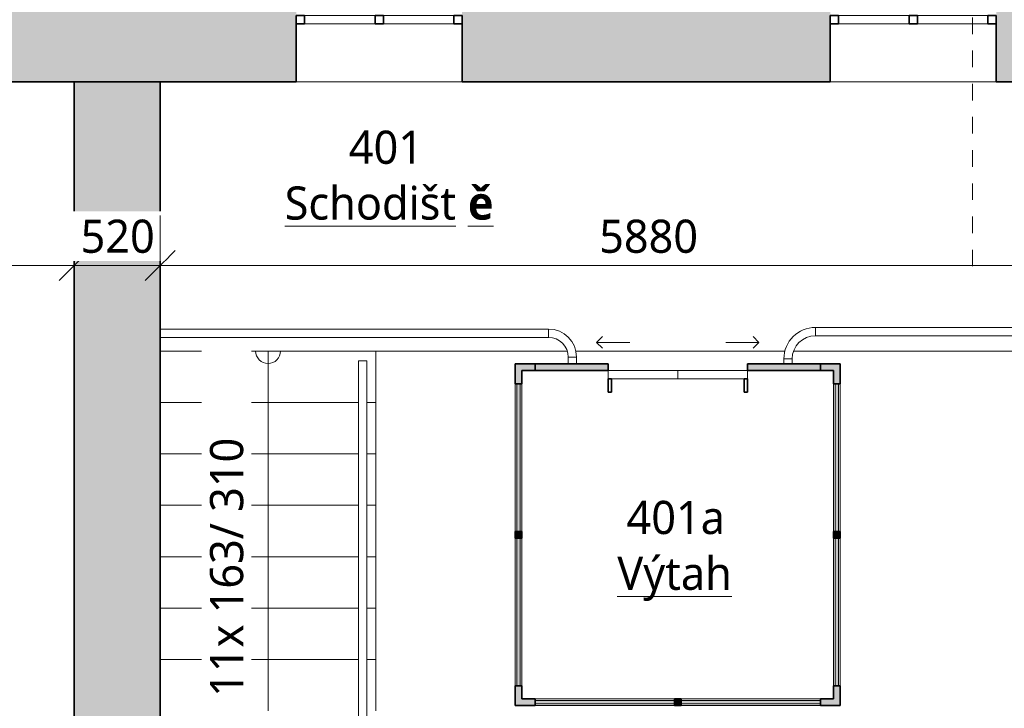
# Model space of a CAD drawing. Header units: metres. Extents: x -1.7 to 41.6, y -3.7 to 18.4.
# Tile 6 of 16: x 10.4 to 16.4, y 10.2 to 14.4. Entities that reach past the tile are written whole.
import ezdxf

# ---------------------------------------------------------------- set-up
doc = ezdxf.new("R2010")
doc.units = ezdxf.units.M
for name, pattern in [('AV - Cerch_ 1 tecka 10mm', [0.018, 0.01, -0.004, 0, -0.004]), ('AV - Cerch_ 1 tecka 4mm', [0.006, 0.004, -0.001, 0, -0.001]), ('AV - Cerch_ 2 tecky 4mm', [0.008, 0.004, -0.0015, 0, -0.001, 0, -0.0015])]:
    doc.linetypes.add(name, pattern=pattern)
doc.layers.add('AV-KOTY', color=5, linetype='Continuous', lineweight=13, true_color=0x0000ff)
doc.layers.add('AV-MISTNOSTI', color=5, linetype='Continuous', lineweight=5, true_color=0x0000ff)
for name, color, linetype, lineweight in [('AV-KOTY-100', 7, 'Continuous', 5), ('AV-SRAFY', 7, 'Continuous', 35), ('AV-STAVBA', 7, 'Continuous', 18)]:
    doc.layers.add(name, color=color, linetype=linetype, lineweight=lineweight)
doc.styles.add('Trebuchet MS', font='trebuc.ttf', dxfattribs={"height": 0.2})
doc.styles.add('Trebuchet MS_B', font='trebuc.ttf', dxfattribs={"height": 0.2})
doc.dimstyles.new('2_mm_-_O_-_Blue_-_mm_-_zaokrouhlena', dxfattribs={"dimscale": 0.3048, "dimtxt": 0.20619, "dimasz": 0.590551, "dimexe": 0.393701, "dimexo": 0.0625, "dimgap": 0.065617, "dimtad": 1, "dimdec": 0, "dimlfac": 1000, "dimrnd": 10, "dimzin": 0, "dimdsep": 46, "dimtxsty": 'Trebuchet MS', "dimblk1": 'OBLIQUE', "dimblk2": 'OBLIQUE', "dimsah": 1, "dimcen": 0.09, "dimazin": 0, "dimtfac": 1, "dimtdec": 4, "dimtix": 1, "dimtmove": 0, "dimatfit": 3, "dimfxl": 0.984252, "dimfxlon": 1, "dimtvp": 1, "dimtfill": 1, "dimtolj": 1, "dimtzin": 0, "dimarcsym": 2})

# ---------------------------------------------------------------- blocks, each defined once
blk = doc.blocks.new('Systémový panel - Prosklený panel - Interiérový-1045395-4NP')
at = {"layer": 'AV-STAVBA'}
blk.add_hatch(color=256, dxfattribs=at).paths.add_polyline_path([(-0.445, 0.01), (-0.445, -0.01), (0.445, -0.01), (0.445, 0.01), (-0.2665, 0.01)])
for p, q in [((0.445, 0.01), (-0.445, 0.01)), ((-0.445, 0.01), (-0.445, -0.01)), ((0.445, -0.01), (0.445, 0.01)), ((-0.445, -0.01), (0.445, -0.01))]:
    blk.add_line(p, q, dxfattribs=at)
blk = doc.blocks.new('Systémový panel - Prosklený panel - Interiérový-1045121-4NP')
at = {"layer": 'AV-STAVBA'}
blk.add_hatch(color=256, dxfattribs=at).paths.add_polyline_path([(0.42, 0.01), (-0.42, 0.01), (-0.42, -0.01), (0.42, -0.01)])
for p, q in [((0.42, 0.01), (-0.42, 0.01)), ((-0.42, 0.01), (-0.42, -0.01)), ((0.42, -0.01), (0.42, 0.01)), ((-0.42, -0.01), (0.42, -0.01))]:
    blk.add_line(p, q, dxfattribs=at)
blk = doc.blocks.new('L Corner Mullion - 100x100-1398285-4NP')
at = {"layer": 'AV-STAVBA'}
blk.add_hatch(color=256, dxfattribs=at).paths.add_polyline_path([(-0.02, 0.1), (-0.02, 0.02), (-0.1, 0.02), (-0.1, -0.02), (0.02, -0.02), (0.02, 0.1)])
at = {"layer": 'AV-STAVBA', "lineweight": 35}
for p, q in [((0.02, 0.1), (-0.02, 0.1)), ((-0.02, 0.1), (-0.02, 0.02)), ((0.02, -0.02), (0.02, 0.1)), ((-0.02, 0.02), (-0.1, 0.02)), ((-0.1, 0.02), (-0.1, -0.02)), ((-0.1, -0.02), (0.02, -0.02))]:
    blk.add_line(p, q, dxfattribs=at)
blk = doc.blocks.new('L Corner Mullion - 100x100-1398207-4NP')
at = {"layer": 'AV-STAVBA'}
blk.add_hatch(color=256, dxfattribs=at).paths.add_polyline_path([(0.02, 0.1), (0.02, -0.02), (-0.1, -0.02), (-0.1, 0.02), (-0.02, 0.02), (-0.02, 0.1)])
at = {"layer": 'AV-STAVBA', "lineweight": 35}
for p, q in [((-0.02, 0.1), (0.02, 0.1)), ((-0.02, 0.02), (-0.02, 0.1)), ((0.02, 0.1), (0.02, -0.02)), ((-0.1, -0.02), (-0.1, 0.02)), ((-0.1, 0.02), (-0.02, 0.02)), ((0.02, -0.02), (-0.1, -0.02))]:
    blk.add_line(p, q, dxfattribs=at)
blk = doc.blocks.new('Obdélníková příčel - Koncepční příčel interiérová 40_40-1045116-4NP')
at = {"layer": 'AV-STAVBA'}
blk.add_hatch(color=256, dxfattribs=at).paths.add_polyline_path([(-0.02, -0.02), (-0.02, 0.02), (0.02, 0.02), (0.02, -0.02)])
at = {"layer": 'AV-STAVBA', "lineweight": 35}
for p, q in [((-0.02, 0.02), (0.02, 0.02)), ((-0.02, -0.02), (-0.02, 0.02)), ((0.02, 0.02), (0.02, -0.02)), ((0.02, -0.02), (-0.02, -0.02))]:
    blk.add_line(p, q, dxfattribs=at)
blk = doc.blocks.new('L Corner Mullion - 100x100-1044972-4NP')
at = {"layer": 'AV-STAVBA'}
blk.add_hatch(color=256, dxfattribs=at).paths.add_polyline_path([(0.02, 0.1), (-0.02, 0.1), (-0.02, 0.02), (-0.1, 0.02), (-0.1, -0.02), (0.02, -0.02)])
at = {"layer": 'AV-STAVBA', "lineweight": 35}
for p, q in [((0.02, 0.1), (-0.02, 0.1)), ((-0.02, 0.1), (-0.02, 0.02)), ((0.02, -0.02), (0.02, 0.1)), ((-0.02, 0.02), (-0.1, 0.02)), ((-0.1, 0.02), (-0.1, -0.02)), ((-0.1, -0.02), (0.02, -0.02))]:
    blk.add_line(p, q, dxfattribs=at)
blk = doc.blocks.new('Obdélníková příčel - Koncepční příčel interiérová 80_40-1045391-4NP')
at = {"layer": 'AV-STAVBA'}
for p, q in [((13.4248, 10.3582), (13.4248, 11.2482)), ((13.4648, 11.2482), (13.4648, 10.3582))]:
    blk.add_line(p, q, dxfattribs=at)
blk = doc.blocks.new('Obdélníková příčel - Koncepční příčel interiérová 80_40-1045120-4NP')
at = {"layer": 'AV-STAVBA'}
for p, q in [((14.4248, 10.2782), (15.2648, 10.2782)), ((15.2648, 10.2382), (14.4248, 10.2382))]:
    blk.add_line(p, q, dxfattribs=at)
blk = doc.blocks.new('WI_2 - 1000x450-1316788-4NP')
at = {"layer": 'AV-STAVBA', "linetype": 'AV - Cerch_ 1 tecka 4mm', "lineweight": 13}
for p, q in [((1.63, 0.375), (0.63, 0.375)), ((1.63, -0.375), (0.63, -0.375))]:
    blk.add_line(p, q, dxfattribs=at)
at = {"layer": 'AV-STAVBA', "lineweight": 35}
for p, q in [((0.68, 0.025), (0.63, 0.025)), ((0.63, 0.025), (0.63, -0.025)), ((0.68, -0.025), (0.68, 0.025)), ((1.155, 0.025), (1.105, 0.025)), ((1.105, 0.025), (1.105, -0.025)), ((1.155, -0.025), (1.155, 0.025)), ((1.63, 0.025), (1.58, 0.025)), ((1.58, 0.025), (1.58, -0.025)), ((1.63, -0.025), (1.63, 0.025)), ((0.63, -0.025), (0.68, -0.025)), ((1.105, -0.025), (1.155, -0.025)), ((1.58, -0.025), (1.63, -0.025))]:
    blk.add_line(p, q, dxfattribs=at)
at = {"layer": 'AV-STAVBA'}
for p, q in [((0.63, -0.025), (0.63, 0.025)), ((0.63, 0.025), (1.63, 0.025)), ((0.68, 0.025), (1.105, 0.025)), ((0.68, -0.025), (0.68, 0.025)), ((1.155, 0.025), (1.58, 0.025)), ((1.58, -0.025), (1.58, 0.025)), ((1.63, -0.025), (1.63, 0.025)), ((0.63, -0.025), (1.63, -0.025)), ((1.105, -0.025), (0.68, -0.025)), ((1.58, -0.025), (1.155, -0.025))]:
    blk.add_line(p, q, dxfattribs=at)
blk = doc.blocks.new('Railing - BA_Zdobný sloupek zábradlí-1391636-4NP')
at = {"layer": 'AV-STAVBA'}
for p, q in [((0.025, 0.025), (-0.025, 0.025)), ((-0.025, 0.025), (-0.025, -0.025)), ((0.025, -0.025), (0.025, 0.025)), ((-0.025, -0.025), (0.025, -0.025))]:
    blk.add_line(p, q, dxfattribs=at)
at = {"layer": 'AV-STAVBA', "flags": 128}
for points in [[(0.02, 0), (0.02, 0.0008), (0.0199, 0.0016), (0.0199, 0.0024), (0.0197, 0.0032), (0.0196, 0.004), (0.0194, 0.0048), (0.0192, 0.0055), (0.019, 0.0063), (0.0187, 0.007), (0.0184, 0.0078), (0.0181, 0.0085), (0.0177, 0.0092), (0.0174, 0.0099), (0.0169, 0.0106), (0.0165, 0.0113), (0.016, 0.0119), (0.0156, 0.0126), (0.015, 0.0132), (0.0145, 0.0138), (0.0139, 0.0143), (0.0133, 0.0149), (0.0127, 0.0154), (0.0121, 0.0159), (0.0115, 0.0164), (0.0108, 0.0168), (0.0101, 0.0172), (0.0094, 0.0176), (0.0087, 0.018), (0.008, 0.0183), (0.0072, 0.0186), (0.0065, 0.0189), (0.0057, 0.0192), (0.005, 0.0194), (0.0042, 0.0196), (0.0034, 0.0197), (0.0026, 0.0198), (0.0018, 0.0199), (0.001, 0.02), (0.0002, 0.02), (-0.0006, 0.02), (-0.0014, 0.02), (-0.0022, 0.0199), (-0.003, 0.0198), (-0.0038, 0.0196), (-0.0045, 0.0195), (-0.0053, 0.0193), (-0.0061, 0.0191), (-0.0068, 0.0188), (-0.0076, 0.0185), (-0.0083, 0.0182), (-0.009, 0.0178), (-0.0097, 0.0175), (-0.0104, 0.0171), (-0.0111, 0.0166), (-0.0118, 0.0162), (-0.0124, 0.0157), (-0.013, 0.0152), (-0.0136, 0.0146), (-0.0142, 0.0141), (-0.0147, 0.0135), (-0.0153, 0.0129), (-0.0158, 0.0123), (-0.0163, 0.0116), (-0.0167, 0.011), (-0.0171, 0.0103), (-0.0175, 0.0096), (-0.0179, 0.0089), (-0.0182, 0.0082), (-0.0186, 0.0074), (-0.0188, 0.0067), (-0.0191, 0.0059), (-0.0193, 0.0052), (-0.0195, 0.0044), (-0.0197, 0.0036), (-0.0198, 0.0028), (-0.0199, 0.002), (-0.02, 0.0012), (-0.02, 0.0004), (-0.02, 0)], [(-0.02, 0), (-0.02, -0.0008), (-0.0199, -0.0016), (-0.0199, -0.0024), (-0.0197, -0.0032), (-0.0196, -0.004), (-0.0194, -0.0048), (-0.0192, -0.0055), (-0.019, -0.0063), (-0.0187, -0.007), (-0.0184, -0.0078), (-0.0181, -0.0085), (-0.0177, -0.0092), (-0.0174, -0.0099), (-0.0169, -0.0106), (-0.0165, -0.0113), (-0.016, -0.0119), (-0.0156, -0.0126), (-0.015, -0.0132), (-0.0145, -0.0138), (-0.0139, -0.0143), (-0.0133, -0.0149), (-0.0127, -0.0154), (-0.0121, -0.0159), (-0.0115, -0.0164), (-0.0108, -0.0168), (-0.0101, -0.0172), (-0.0094, -0.0176), (-0.0087, -0.018), (-0.008, -0.0183), (-0.0072, -0.0186), (-0.0065, -0.0189), (-0.0057, -0.0192), (-0.005, -0.0194), (-0.0042, -0.0196), (-0.0034, -0.0197), (-0.0026, -0.0198), (-0.0018, -0.0199), (-0.001, -0.02), (-0.0002, -0.02), (0.0006, -0.02), (0.0014, -0.02), (0.0022, -0.0199), (0.003, -0.0198), (0.0038, -0.0196), (0.0045, -0.0195), (0.0053, -0.0193), (0.0061, -0.0191), (0.0068, -0.0188), (0.0076, -0.0185), (0.0083, -0.0182), (0.009, -0.0178), (0.0097, -0.0175), (0.0104, -0.0171), (0.0111, -0.0166), (0.0118, -0.0162), (0.0124, -0.0157), (0.013, -0.0152), (0.0136, -0.0146), (0.0142, -0.0141), (0.0147, -0.0135), (0.0153, -0.0129), (0.0158, -0.0123), (0.0163, -0.0116), (0.0167, -0.011), (0.0171, -0.0103), (0.0175, -0.0096), (0.0179, -0.0089), (0.0182, -0.0082), (0.0186, -0.0074), (0.0188, -0.0067), (0.0191, -0.0059), (0.0193, -0.0052), (0.0195, -0.0044), (0.0197, -0.0036), (0.0198, -0.0028), (0.0199, -0.002), (0.02, -0.0012), (0.02, -0.0004), (0.02, 0)]]:
    blk.add_lwpolyline(points, dxfattribs=at)
at = {"layer": 'AV-STAVBA'}
for radius, start, end in [(0.06, 45.75389, 180), (0.04, 60, 180), (0.06, 180, 290.39112), (0.04, 180, 300)]:
    blk.add_arc((0, 0), radius, start, end, dxfattribs=at)
blk = doc.blocks.new('Railing - BA_Panel zábradlí-1398140-4NP')
at = {"layer": 'AV-STAVBA'}
for p, q in [((-0.0274, -0.11), (-0.0274, -0.095)), ((-0.0274, -0.11), (-0.0074, -0.11)), ((-0.0074, -0.095), (-0.0074, -0.11))]:
    blk.add_line(p, q, dxfattribs=at)
blk = doc.blocks.new('Railing - Railing-1398137-4NP')
at = {"layer": 'AV-STAVBA'}
for p, q in [((12.4794, 12.3159), (12.5294, 12.3159)), ((12.4794, 12.3159), (12.4794, 9.2759)), ((12.5294, 12.3159), (12.5294, 9.2759)), ((12.4794, 9.2759), (12.4794, 9.2209)), ((12.5294, 9.2759), (12.5294, 9.2209))]:
    blk.add_line(p, q, dxfattribs=at)
for name, p in [('Railing - BA_Panel zábradlí-1398140-4NP', (12.5194, 9.3709)), ('Railing - BA_Zdobný sloupek zábradlí-1391636-4NP', (12.5044, 9.1959))]:
    blk.add_blockref(name, p)
blk = doc.blocks.new('DO_2_Ocel__posuvné_výtahové - 800x1970-1045821-4NP')
at = {"layer": 'AV-STAVBA', "lineweight": 35}
for p, q in [((-0.4, 0.15), (-0.42, 0.15)), ((-0.42, 0.15), (-0.42, 0.07)), ((-0.4, 0.07), (-0.4, 0.15)), ((0.42, 0.15), (0.4, 0.15)), ((0.4, 0.15), (0.4, 0.07)), ((0.42, 0.07), (0.42, 0.15)), ((-0.42, 0.07), (-0.4, 0.07)), ((0.4, 0.07), (0.42, 0.07))]:
    blk.add_line(p, q, dxfattribs=at)
at = {"layer": 'AV-STAVBA'}
for p, q in [((-0.42, 0.07), (0, 0.07)), ((-0.42, 0.02), (-0.42, 0.07)), ((0, 0.07), (0.42, 0.07)), ((0, 0.07), (0.42, 0.07)), ((0, 0.02), (0, 0.07)), ((0.42, 0.07), (0.42, 0.02)), ((0, 0.02), (-0.42, 0.02)), ((0.42, 0.02), (0, 0.02)), ((-0.4896, -0.15), (-0.4542, -0.1146)), ((0.4896, -0.15), (0.4542, -0.1146)), ((-0.4896, -0.15), (-0.2896, -0.15)), ((-0.4896, -0.15), (-0.4542, -0.1854)), ((0.4896, -0.15), (0.2896, -0.15)), ((0.4896, -0.15), (0.4542, -0.1854))]:
    blk.add_line(p, q, dxfattribs=at)
at = {"layer": 'AV-STAVBA', "linetype": 'AV - Cerch_ 1 tecka 4mm'}
blk.add_line((-0.52, 0.02), (0.52, 0.02), dxfattribs=at)
blk = doc.blocks.new('Railing - Railing-1398326-4NP')
at = {"layer": 'AV-STAVBA'}
for p, q in [((17.1648, 12.5182), (15.2348, 12.5182)), ((15.2348, 12.4682), (15.2348, 12.5182)), ((15.2348, 12.4682), (17.1648, 12.4682)), ((15.0448, 12.3282), (15.0948, 12.3282)), ((15.0448, 12.3282), (15.0448, 12.2982)), ((15.0948, 12.2982), (15.0948, 12.3282))]:
    blk.add_line(p, q, dxfattribs=at)
for radius in [0.19, 0.14]:
    blk.add_arc((15.2348, 12.3282), radius, 90, 180, dxfattribs=at)
blk = doc.blocks.new('Railing - Railing-1398582-4NP')
at = {"layer": 'AV-STAVBA'}
for p, q in [((13.6248, 12.5082), (11.2848, 12.5082)), ((13.6248, 12.4582), (13.6248, 12.5082)), ((11.2848, 12.4582), (13.6248, 12.4582)), ((13.7448, 12.3382), (13.7948, 12.3382)), ((13.7448, 12.3382), (13.7448, 12.2982)), ((13.7948, 12.2982), (13.7948, 12.3382))]:
    blk.add_line(p, q, dxfattribs=at)
for radius in [0.17, 0.12]:
    blk.add_arc((13.6248, 12.3382), radius, 0, 90, dxfattribs=at)
blk = doc.blocks.new('DIMBLOCK62-4NP')
at = {"layer": 'AV-KOTY-100', "color": 5, "true_color": 0x0000ff}
for p, q in [((0.3848, 12.8919), (0.3848, 13.1919)), ((10.7648, 12.8919), (10.7648, 13.1919)), ((0.3848, 12.8919), (0.4748, 12.9819)), ((10.7648, 12.8919), (10.8548, 12.9819)), ((0.3848, 12.8919), (0.2948, 12.8019)), ((0.3848, 12.8919), (10.7648, 12.8919)), ((0.3848, 12.8919), (0.3848, 12.7719)), ((10.7648, 12.8919), (10.6748, 12.8019)), ((10.7648, 12.8919), (10.7648, 12.7719))]:
    blk.add_line(p, q, dxfattribs=at)
at = {"layer": 'AV-KOTY-100', "color": 0, "insert": (5.2079, 13.1678), "char_height": 0.2, "width": 0.880677, "attachment_point": 1, "line_spacing_factor": 1.048425, "style": 'Trebuchet MS', "bg_fill": 3, "box_fill_scale": 1.25, "bg_fill_color": 256, "bg_fill_true_color": 13158600, "bg_fill_transparency": 0}
blk.add_mtext('10380', dxfattribs=at)
blk = doc.blocks.new('_Oblique')
at = {"color": 0, "linetype": 'ByBlock', "lineweight": -2}
blk.add_line((-0.5, -0.5), (0.5, 0.5), dxfattribs=at)
blk = doc.blocks.new('DIMBLOCK63-4NP')
at = {"layer": 'AV-KOTY-100', "color": 5, "true_color": 0x0000ff}
for p, q in [((10.7648, 12.8919), (10.7648, 13.1919)), ((11.2848, 12.8919), (11.2848, 13.1919)), ((10.7648, 12.8919), (10.8548, 12.9819)), ((11.2848, 12.8919), (11.3748, 12.9819)), ((10.7648, 12.8919), (10.6748, 12.8019)), ((10.7648, 12.8919), (11.2848, 12.8919)), ((10.7648, 12.8919), (10.7648, 12.7719)), ((11.2848, 12.8919), (11.1948, 12.8019)), ((11.2848, 12.8919), (11.2848, 12.7719))]:
    blk.add_line(p, q, dxfattribs=at)
at = {"layer": 'AV-KOTY-100', "color": 0, "insert": (10.8046, 13.1678), "char_height": 0.2, "width": 0.528406, "attachment_point": 1, "line_spacing_factor": 1.048425, "style": 'Trebuchet MS', "bg_fill": 3, "box_fill_scale": 1.25, "bg_fill_color": 256, "bg_fill_true_color": 13158600, "bg_fill_transparency": 0}
blk.add_mtext('520', dxfattribs=at)
blk = doc.blocks.new('DIMBLOCK64-4NP')
at = {"layer": 'AV-KOTY-100', "color": 5, "true_color": 0x0000ff}
for p, q in [((11.2848, 12.8919), (11.2848, 13.1919)), ((17.1648, 12.8919), (17.1648, 13.0119)), ((11.2848, 12.8919), (11.3748, 12.9819)), ((17.1648, 12.8919), (17.2548, 12.9819)), ((11.2848, 12.8919), (11.1948, 12.8019)), ((11.2848, 12.8919), (17.1648, 12.8919)), ((11.2848, 12.8919), (11.2848, 12.7719)), ((17.1648, 12.8919), (17.0748, 12.8019)), ((17.1648, 12.8919), (17.1648, 12.5919))]:
    blk.add_line(p, q, dxfattribs=at)
at = {"layer": 'AV-KOTY-100', "color": 0, "insert": (13.9313, 13.1678), "char_height": 0.2, "width": 0.704541, "attachment_point": 1, "line_spacing_factor": 1.048425, "style": 'Trebuchet MS', "bg_fill": 3, "box_fill_scale": 1.25, "bg_fill_color": 256, "bg_fill_true_color": 13158600, "bg_fill_transparency": 0}
blk.add_mtext('5880', dxfattribs=at)

msp = doc.modelspace()

# ---------------------------------------------------------------- hatches: boundary and pattern name
at = {"layer": 'AV-SRAFY'}
h = msp.add_hatch(color=256, dxfattribs=at)
h.paths.add_polyline_path([(20.0748, 13.9982), (20.0748, 14.4982), (19.9248, 14.4982), (19.9248, 14.7482), (19.6248, 14.7482), (19.6248, 13.9982)])
h.paths.add_polyline_path([(18.6248, 13.9982), (18.6248, 14.7482), (16.3248, 14.7482), (16.3248, 13.9982), (17.3044, 13.9982)])
h.paths.add_polyline_path([(15.3248, 13.9982), (15.3248, 14.7482), (13.1048, 14.7482), (13.1048, 13.9982)])
h.paths.add_polyline_path([(12.1048, 13.9982), (12.1048, 14.7482), (10.2848, 14.7482), (10.2848, 13.9982), (11.2848, 13.9982)])
h.paths.add_polyline_path([(9.1134, 13.9982), (9.2848, 13.9982), (9.2848, 14.7482), (7.0148, 14.7482), (7.0148, 13.9982), (8.5673, 13.9982)])
h.paths.add_polyline_path([(6.0148, 13.9982), (6.0148, 14.7482), (4.3648, 14.7482), (4.3648, 13.9982), (5.837, 13.9982)])
h.paths.add_polyline_path([(3.3648, 13.9982), (3.3648, 14.7482), (1.8448, 14.7482), (1.8448, 13.9982)])
h.paths.add_polyline_path([(0.3848, 13.9982), (0.8448, 13.9982), (0.8448, 14.7482), (0.3848, 14.7482), (0.3848, 14.3482)])
msp.add_hatch(color=256, dxfattribs=at).paths.add_polyline_path([(11.2848, 7.6182), (11.2848, 13.9982), (10.7648, 13.9982), (10.7648, 7.6182), (11.1098, 7.6182)])
at = {"layer": 'AV-SRAFY', "lineweight": 18}
h = msp.add_hatch(color=256, dxfattribs=at)
h.paths.add_polyline_path([(13.7549, 12.2582), (13.9848, 12.2582), (13.9848, 12.2982), (13.5448, 12.2982), (13.5448, 12.2582)])
h.paths.add_polyline_path([(15.2648, 12.2582), (15.2648, 12.2982), (14.8248, 12.2982), (14.8248, 12.2582), (15.1201, 12.2582)])

# ---------------------------------------------------------------- linework, layer by layer
at = {"layer": 'AV-KOTY', "linetype": 'AV - Cerch_ 1 tecka 10mm', "lineweight": 5}
msp.add_line((16.1824, 12.8867), (16.1824, 16.6203), dxfattribs=at)
at = {"layer": 'AV-KOTY'}
for p, q in [((11.9348, 12.3759), (11.9348, 12.0659)), ((11.9348, 12.0659), (11.9348, 11.7559)), ((11.9348, 11.7559), (11.9348, 11.4459)), ((11.9348, 11.4459), (11.9348, 11.1359)), ((11.9348, 11.1359), (11.9348, 10.8259)), ((11.9348, 10.8259), (11.9348, 10.5159)), ((11.9348, 10.5159), (11.9348, 10.2059))]:
    msp.add_line(p, q, dxfattribs=at)
msp.add_arc((11.9348, 12.3759), 0.075, 180.10207, 359.89793, dxfattribs=at)
at = {"layer": 'AV-STAVBA', "lineweight": 35}
for p, q in [((12.1048, 13.9982), (12.1048, 14.3482)), ((13.1048, 13.9982), (13.1048, 14.3482)), ((15.3248, 13.9982), (15.3248, 14.3482)), ((16.3248, 13.9982), (16.3248, 14.3482)), ((12.1048, 13.9982), (10.2848, 13.9982)), ((10.7648, 7.7682), (10.7648, 13.9982)), ((11.2848, 13.9982), (11.2848, 8.0382)), ((13.1048, 13.9982), (15.3248, 13.9982)), ((16.3248, 13.9982), (18.6248, 13.9982)), ((13.9848, 12.2982), (13.5448, 12.2982)), ((13.5448, 12.2982), (13.5448, 12.2582)), ((13.9848, 12.2582), (13.9848, 12.2982)), ((15.2648, 12.2982), (14.8248, 12.2982)), ((14.8248, 12.2982), (14.8248, 12.2582)), ((15.2648, 12.2582), (15.2648, 12.2982)), ((13.5448, 12.2582), (13.9848, 12.2582)), ((14.8248, 12.2582), (15.2648, 12.2582))]:
    msp.add_line(p, q, dxfattribs=at)
at = {"layer": 'AV-STAVBA'}
for p, q in [((13.1048, 13.9982), (12.1048, 13.9982)), ((16.3248, 13.9982), (15.3248, 13.9982)), ((11.2848, 12.3759), (13.7386, 12.3759)), ((12.5848, 12.3759), (12.5848, 12.0659)), ((13.7899, 12.3759), (15.0515, 12.3759)), ((15.1043, 12.3759), (17.1648, 12.3759)), ((12.4794, 12.0659), (11.2848, 12.0659)), ((12.5848, 12.0659), (12.5294, 12.0659)), ((12.5848, 12.0659), (12.5848, 11.7559)), ((12.4794, 11.7559), (11.2848, 11.7559)), ((12.5848, 11.7559), (12.5294, 11.7559)), ((12.5848, 11.7559), (12.5848, 11.4459)), ((12.4794, 11.4459), (11.2848, 11.4459)), ((12.5848, 11.4459), (12.5294, 11.4459)), ((12.5848, 11.4459), (12.5848, 11.1359)), ((12.4794, 11.1359), (11.2848, 11.1359)), ((12.5848, 11.1359), (12.5294, 11.1359)), ((12.5848, 11.1359), (12.5848, 10.8259)), ((12.4794, 10.8259), (11.2848, 10.8259)), ((12.5848, 10.8259), (12.5294, 10.8259)), ((12.5848, 10.8259), (12.5848, 10.5159)), ((12.4794, 10.5159), (11.2848, 10.5159)), ((12.5848, 10.5159), (12.5294, 10.5159)), ((12.5848, 10.5159), (12.5848, 10.2059))]:
    msp.add_line(p, q, dxfattribs=at)
at = {"layer": 'AV-STAVBA', "linetype": 'AV - Cerch_ 2 tecky 4mm'}
for p, q in [((12.4794, 12.0659), (11.2848, 12.0659)), ((12.5848, 12.0659), (12.5294, 12.0659)), ((12.4794, 11.7559), (11.2848, 11.7559)), ((12.5848, 11.7559), (12.5294, 11.7559)), ((12.4794, 11.4459), (11.2848, 11.4459)), ((12.5848, 11.4459), (12.5294, 11.4459)), ((12.4794, 11.1359), (11.2848, 11.1359)), ((12.5848, 11.1359), (12.5294, 11.1359)), ((12.4794, 10.8259), (11.2848, 10.8259)), ((12.5848, 10.8259), (12.5294, 10.8259)), ((12.4794, 10.5159), (11.2848, 10.5159)), ((12.5848, 10.5159), (12.5294, 10.5159))]:
    msp.add_line(p, q, dxfattribs=at)

# ---------------------------------------------------------------- block references
at = {"layer": 'AV-STAVBA', "linetype": 'AV - Cerch_ 1 tecka 4mm', "lineweight": 13}
for p in [(11.4748, 14.3732), (14.6948, 14.3732)]:
    msp.add_blockref('WI_2 - 1000x450-1316788-4NP', p, dxfattribs=at)
at = {"layer": 'AV-STAVBA'}
for name, p in [('Railing - Railing-1398582-4NP', (0, 0)), ('Railing - Railing-1398326-4NP', (0, 0)), ('Railing - Railing-1398137-4NP', (0, 0)), ('Obdélníková příčel - Koncepční příčel interiérová 80_40-1045391-4NP', (0, 0.93)), ('Obdélníková příčel - Koncepční příčel interiérová 80_40-1045391-4NP', (0, 0)), ('L Corner Mullion - 100x100-1044972-4NP', (15.3648, 10.2582)), ('Obdélníková příčel - Koncepční příčel interiérová 80_40-1045120-4NP', (-0.88, 0)), ('Obdélníková příčel - Koncepční příčel interiérová 80_40-1045120-4NP', (0, 0))]:
    msp.add_blockref(name, p, dxfattribs=at)
for name, p, rotation in [('DO_2_Ocel__posuvné_výtahové - 800x1970-1045821-4NP', (14.4048, 12.2782), 180), ('L Corner Mullion - 100x100-1398285-4NP', (13.4448, 12.2782), 180), ('Systémový panel - Prosklený panel - Interiérový-1045395-4NP', (13.4448, 11.7332), 90), ('Obdélníková příčel - Koncepční příčel interiérová 80_40-1045391-4NP', (28.8096, 22.5364), 180), ('Systémový panel - Prosklený panel - Interiérový-1045395-4NP', (15.3648, 11.7332), 270), ('Systémový panel - Prosklený panel - Interiérový-1045395-4NP', (13.4448, 10.8032), 90), ('Obdélníková příčel - Koncepční příčel interiérová 80_40-1045391-4NP', (28.8096, 21.6064), 180), ('Systémový panel - Prosklený panel - Interiérový-1045395-4NP', (15.3648, 10.8032), 270), ('L Corner Mullion - 100x100-1044972-4NP', (13.4448, 10.2582), 270), ('Systémový panel - Prosklený panel - Interiérový-1045121-4NP', (13.9648, 10.2582), 180), ('Systémový panel - Prosklený panel - Interiérový-1045121-4NP', (14.8448, 10.2582), 180)]:
    msp.add_blockref(name, p, dxfattribs=dict(at, rotation=rotation))
at = {"layer": 'AV-STAVBA', "extrusion": (0, 0, -1)}
for name, p, rotation in [('L Corner Mullion - 100x100-1398207-4NP', (-15.3648, 12.2782), 180), ('Obdélníková příčel - Koncepční příčel interiérová 40_40-1045116-4NP', (-13.4448, 11.2682), 90), ('Obdélníková příčel - Koncepční příčel interiérová 40_40-1045116-4NP', (-15.3648, 11.2682), 270)]:
    msp.add_blockref(name, p, dxfattribs=dict(at, rotation=rotation))
msp.add_blockref('Obdélníková příčel - Koncepční příčel interiérová 40_40-1045116-4NP', (-14.4048, 10.2582), dxfattribs=at)

# ---------------------------------------------------------------- texts
at = {"layer": 'AV-MISTNOSTI', "char_height": 0.2, "attachment_point": 1, "style": 'Trebuchet MS_B'}
for s, insert, width in [('401', (12.422, 13.7043), 0.601266), ('\\LSchodišt', (12.035, 13.368), 1.338818), ('\\L\\fTrebuchet MS|b1|i0|c238|p34|;\\Lě', (13.1397, 13.368), 0.200422), ('401a', (14.0964, 11.4725), 0.785654), ('\\LVýtah', (14.0404, 11.1362), 0.921941)]:
    msp.add_mtext(s, dxfattribs=dict(at, insert=insert, width=width))

# ---------------------------------------------------------------- next in the draw order: texts
at = {"layer": 'AV-KOTY', "lineweight": 5, "insert": (11.5847, 10.291), "char_height": 0.2, "width": 2.044303, "attachment_point": 1, "rotation": 90, "style": 'Trebuchet MS', "bg_fill": 3, "box_fill_scale": 1.25, "bg_fill_color": 256, "bg_fill_true_color": 13158600, "bg_fill_transparency": 0}
msp.add_mtext('11x 163/ 310', dxfattribs=at)

# ---------------------------------------------------------------- next in the draw order: dimensions: what is measured, and where the dimension line sits
at = {"layer": 'AV-KOTY', "lineweight": 5}
dim = msp.add_linear_dim(base=(10.7648, 12.8919), p1=(0.3848, 13.1919), p2=(10.7648, 13.1919), dimstyle='2_mm_-_O_-_Blue_-_mm_-_zaokrouhlena', override={"dimpost": '<>', "dimfxl": 10.38}, dxfattribs=at)
dim.commit()
dim.dimension.update_dxf_attribs({"geometry": 'DIMBLOCK62-4NP', "text_midpoint": (5.5748, 13.0136)})

# ---------------------------------------------------------------- next in the draw order: dimensions: what is measured, and where the dimension line sits
dim = msp.add_linear_dim(base=(11.2848, 12.8919), p1=(10.7648, 13.1919), p2=(11.2848, 13.1919), dimstyle='2_mm_-_O_-_Blue_-_mm_-_zaokrouhlena', override={"dimpost": '<>', "dimfxl": 0.52}, dxfattribs=at)
dim.commit()
dim.dimension.update_dxf_attribs({"geometry": 'DIMBLOCK63-4NP', "text_midpoint": (11.0248, 13.0136)})

# ---------------------------------------------------------------- next in the draw order: dimensions: what is measured, and where the dimension line sits
dim = msp.add_linear_dim(base=(17.1648, 12.8919), p1=(11.2848, 13.1919), p2=(17.1648, 12.5919), dimstyle='2_mm_-_O_-_Blue_-_mm_-_zaokrouhlena', override={"dimpost": '<>', "dimfxl": 5.910533}, dxfattribs=at)
dim.commit()
dim.dimension.update_dxf_attribs({"geometry": 'DIMBLOCK64-4NP', "text_midpoint": (14.2248, 13.0136)})

doc.saveas('drawing.dxf')
